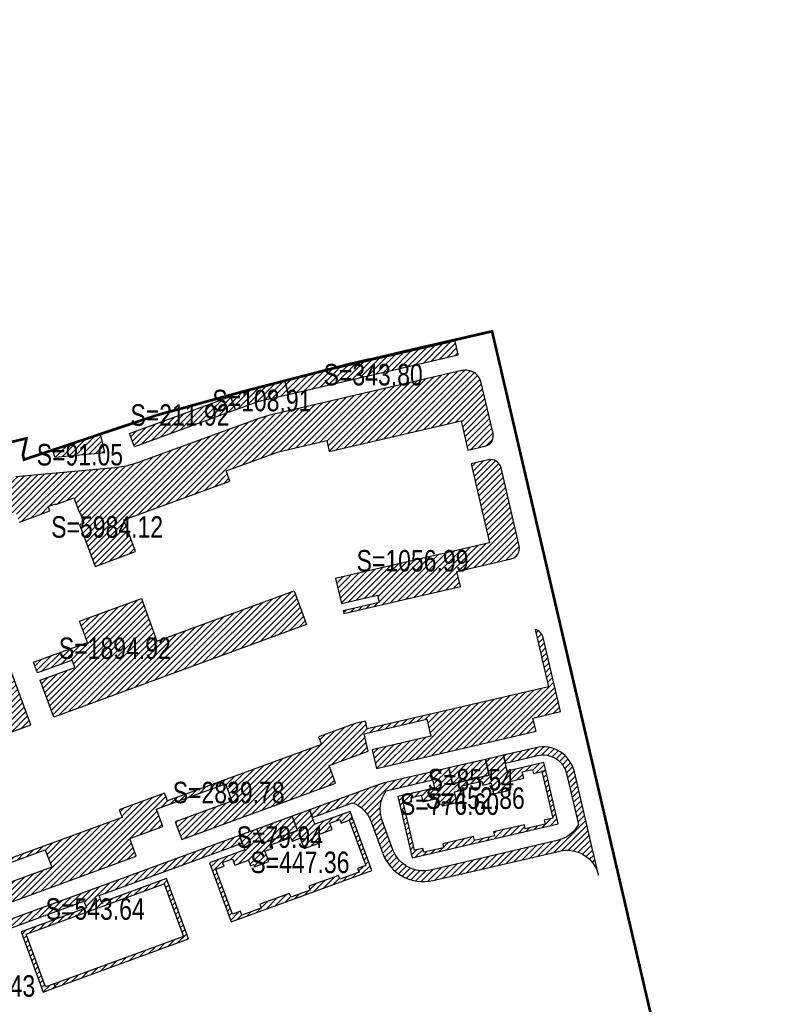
# Model space of a CAD drawing. Header units: millimetres. Extents: x 38389465 to 38395088, y 2473666 to 2480744.
# Tile 247 of 256: x 38394761 to 38395046, y 2478252 to 2478619. Entities that reach past the tile are written whole.
import ezdxf
from ezdxf.enums import TextEntityAlignment as Align

# ---------------------------------------------------------------- set-up
doc = ezdxf.new("R2010")
doc.units = ezdxf.units.MM
doc.header["$LTSCALE"] = 2
doc.linetypes.add('CENTER2', pattern=[1.125, 0.75, -0.125, 0.125, -0.125])
for name, color, linetype in [('MJZJ', 7, 'CONTINUOUS'), ('w-用地红线', 1, 'CONTINUOUS'), ('路面铺装', 143, 'CENTER2')]:
    doc.layers.add(name, color=color, linetype=linetype)
doc.styles.add('中等线体', font='txt', dxfattribs={"width": 0.8})
pattern_1 = [(45, (0, 0), (-1.1313708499, 1.1313708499), [])]

msp = doc.modelspace()

# ---------------------------------------------------------------- hatches: boundary and pattern name
at = {"layer": 'MJZJ', "linetype": 'ByBlock'}
h = msp.add_hatch(dxfattribs=at)
h.set_pattern_fill('411B', color=1, scale=2, style=0)
h.set_pattern_definition(pattern_1)
edge = h.paths.add_edge_path()
edge.add_line((38394927.738, 2478458.814), (38394934.069, 2478460.284))
edge.add_arc((38394933.164, 2478464.181), 4, 283.07561, 373.07561)
edge.add_line((38394937.061, 2478465.086), (38394932.672, 2478483.983))
edge.add_arc((38394926.827, 2478482.625), 6, 13.07561, 103.07561)
edge.add_line((38394925.47, 2478488.47), (38394853.499, 2478471.754))
edge.add_line((38394853.499, 2478471.754), (38394849.968, 2478470.703))
edge.add_line((38394849.968, 2478470.703), (38394805.388, 2478454.373))
edge.add_arc((38394793.044, 2478488.072), 35.889, 275.21442, 290.11747, ccw=False)
edge.add_line((38394796.306, 2478452.332), (38394759.441, 2478448.937))
edge.add_arc((38394760.542, 2478436.988), 12, 95.26157, 110.11747)
edge.add_line((38394756.414, 2478448.256), (38394708.523, 2478430.713))
edge.add_arc((38394709.899, 2478426.957), 4, 110.11747, 200.11747)
edge.add_line((38394706.143, 2478425.582), (38394727.433, 2478367.458))
edge.add_line((38394727.433, 2478367.458), (38394707.243, 2478360.063))
edge.add_arc((38394708.619, 2478356.307), 4, 110.11747, 200.11684)
edge.add_arc((39221712.049, 2781272.308), 880738.227, 200.116844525, 200.118100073)
edge.add_line((38394711.501, 2478336.808), (38394765.081, 2478356.541))
edge.add_line((38394765.081, 2478356.541), (38394757.651, 2478376.823))
edge.add_line((38394757.651, 2478376.823), (38394738.12, 2478369.669))
edge.add_line((38394738.12, 2478369.669), (38394725.101, 2478405.211))
edge.add_line((38394725.101, 2478405.211), (38394726.792, 2478405.831))
edge.add_line((38394726.792, 2478405.831), (38394722.957, 2478416.3))
edge.add_line((38394722.957, 2478416.3), (38394725.458, 2478421.687))
edge.add_line((38394725.458, 2478421.687), (38394731.841, 2478424.027))
edge.add_line((38394731.841, 2478424.027), (38394731.222, 2478425.716))
edge.add_line((38394731.222, 2478425.716), (38394759.392, 2478436.034))
edge.add_line((38394759.392, 2478436.034), (38394760.837, 2478432.091))
edge.add_line((38394760.837, 2478432.091), (38394772.104, 2478436.22))
edge.add_line((38394772.104, 2478436.22), (38394771.485, 2478437.91))
edge.add_line((38394771.485, 2478437.91), (38394774.255, 2478438.924))
edge.add_line((38394774.255, 2478438.924), (38394774.358, 2478438.643))
edge.add_line((38394774.358, 2478438.643), (38394781.072, 2478441.102))
edge.add_line((38394781.072, 2478441.102), (38394783.136, 2478435.468))
edge.add_line((38394783.136, 2478435.468), (38394783.417, 2478435.571))
edge.add_line((38394783.417, 2478435.571), (38394784.827, 2478431.721))
edge.add_line((38394784.827, 2478431.721), (38394783.201, 2478431.124))
edge.add_line((38394783.201, 2478431.124), (38394789.033, 2478415.583))
edge.add_line((38394789.033, 2478415.583), (38394804.058, 2478421.087))
edge.add_line((38394804.058, 2478421.087), (38394799.725, 2478432.916))
edge.add_line((38394799.725, 2478432.916), (38394839.163, 2478447.362))
edge.add_line((38394839.163, 2478447.362), (38394837.787, 2478451.118))
edge.add_line((38394837.787, 2478451.118), (38394857.288, 2478458.261))
edge.add_line((38394857.288, 2478458.261), (38394875.161, 2478462.412))
edge.add_line((38394875.161, 2478462.412), (38394876.111, 2478458.321))
edge.add_line((38394876.111, 2478458.321), (38394925.204, 2478469.724))
edge.add_line((38394925.204, 2478469.724), (38394927.738, 2478458.814))
h = msp.add_hatch(dxfattribs=at)
h.set_pattern_fill('411B', color=256, scale=2, style=0)
h.set_pattern_definition(pattern_1)
h.paths.add_polyline_path([(38394924.109, 2478494.319), (38394922.912, 2478499.471), (38394859.598, 2478484.76), (38394860.795, 2478479.608)])
h = msp.add_hatch(dxfattribs=at)
h.set_pattern_fill('411B', color=256, scale=2, style=0)
h.set_pattern_definition(pattern_1)
h.paths.add_polyline_path([(38394860.795, 2478479.608), (38394859.598, 2478484.76), (38394839.168, 2478479.332), (38394841.169, 2478473.87), (38394848.935, 2478476.714), (38394851.054, 2478477.346)])
h = msp.add_hatch(dxfattribs=at)
h.set_pattern_fill('411B', color=256, scale=2, style=0)
h.set_pattern_definition(pattern_1)
h.paths.add_polyline_path([(38394801.789, 2478465.081), (38394839.348, 2478478.838), (38394841.17, 2478473.864), (38394803.611, 2478460.106)])
h = msp.add_hatch(dxfattribs=at)
h.set_pattern_fill('411B', color=256, scale=2, style=0)
h.set_pattern_definition(pattern_1)
h.paths.add_polyline_path([(38394792.626, 2478458.019), (38394791.048, 2478464.882), (38394773.148, 2478458.887), (38394774.017, 2478456.293)])
h = msp.add_hatch(dxfattribs=at)
h.set_pattern_fill('411B', color=1, scale=2, style=0)
h.set_pattern_definition(pattern_1)
edge = h.paths.add_edge_path()
edge.add_line((38394928.915, 2478453.749), (38394935.747, 2478424.332))
edge.add_line((38394935.747, 2478424.332), (38394878.472, 2478411.029))
edge.add_line((38394878.472, 2478411.029), (38394880.621, 2478401.773))
edge.add_line((38394880.621, 2478401.773), (38394894.063, 2478404.895))
edge.add_line((38394894.063, 2478404.895), (38394894.696, 2478402.172))
edge.add_line((38394894.696, 2478402.172), (38394881.254, 2478399.048))
edge.add_line((38394881.254, 2478399.048), (38394881.503, 2478397.977))
edge.add_line((38394881.503, 2478397.977), (38394924.947, 2478408.067))
edge.add_line((38394924.947, 2478408.067), (38394923.635, 2478413.716))
edge.add_line((38394923.635, 2478413.716), (38394943.798, 2478418.399))
edge.add_arc((38394942.893, 2478422.296), 4, 283.07561, 373.07561)
edge.add_line((38394946.789, 2478423.201), (38394940.047, 2478452.228))
edge.add_arc((38394936.151, 2478451.323), 4, 13.07561, 103.07561)
edge.add_line((38394935.246, 2478455.219), (38394928.915, 2478453.749))
h = msp.add_hatch(dxfattribs=at)
h.set_pattern_fill('411B', color=1, scale=2, style=0)
h.set_pattern_definition(pattern_1)
h.paths.add_polyline_path([(38394766.102, 2478379.919), (38394786.102, 2478387.246), (38394783.213, 2478395.134), (38394806.219, 2478403.559), (38394811.997, 2478387.784), (38394863.078, 2478406.494), (38394867.687, 2478393.912), (38394773.6, 2478359.449), (38394768.544, 2478373.253), (38394781.41, 2478377.964), (38394780.448, 2478380.592), (38394767.582, 2478375.879)])
h = msp.add_hatch(dxfattribs=at)
h.set_pattern_fill('411B', color=256, scale=2, style=0)
h.set_pattern_definition(pattern_1)
edge = h.paths.add_edge_path()
edge.add_line((38394741.717, 2478301.124), (38394734.048, 2478322.063))
edge.add_line((38394734.048, 2478322.063), (38394732.639, 2478321.547))
edge.add_line((38394732.639, 2478321.547), (38394740.825, 2478299.199))
edge.add_line((38394740.825, 2478299.199), (38394770.45, 2478310.051))
edge.add_line((38394770.45, 2478310.051), (38394772.823, 2478303.572))
edge.add_line((38394772.823, 2478303.572), (38394744.607, 2478293.237))
edge.add_line((38394744.607, 2478293.237), (38394746.357, 2478288.458))
edge.add_arc((38394724.778, 2478267.175), 30.309, 40.69335, 44.60625, ccw=False)
edge.add_line((38394747.759, 2478286.936), (38394804.292, 2478307.644))
edge.add_line((38394804.292, 2478307.644), (38394801.885, 2478314.217))
edge.add_line((38394801.885, 2478314.217), (38394814.229, 2478318.738))
edge.add_line((38394814.229, 2478318.738), (38394811.856, 2478325.217))
edge.add_line((38394811.856, 2478325.217), (38394815.006, 2478326.37))
edge.add_line((38394815.006, 2478326.37), (38394837.494, 2478334.608))
edge.add_line((38394837.494, 2478334.608), (38394839.867, 2478328.13))
edge.add_line((38394839.867, 2478328.13), (38394818.791, 2478320.41))
edge.add_line((38394818.791, 2478320.41), (38394821.198, 2478313.837))
edge.add_line((38394821.198, 2478313.837), (38394878.473, 2478334.816))
edge.add_line((38394878.473, 2478334.816), (38394876.065, 2478341.389))
edge.add_line((38394876.065, 2478341.389), (38394890.631, 2478346.724))
edge.add_line((38394890.631, 2478346.724), (38394889.118, 2478353.24))
edge.add_line((38394889.118, 2478353.24), (38394912.448, 2478358.659))
edge.add_line((38394912.448, 2478358.659), (38394913.918, 2478352.327))
edge.add_line((38394913.918, 2478352.327), (38394892.051, 2478347.243))
edge.add_line((38394892.051, 2478347.243), (38394893.655, 2478340.335))
edge.add_line((38394893.655, 2478340.335), (38394953.053, 2478354.222))
edge.add_line((38394953.053, 2478354.222), (38394951.921, 2478359.1))
edge.add_line((38394951.921, 2478359.1), (38394962.152, 2478361.476))
edge.add_line((38394962.152, 2478361.476), (38394955.749, 2478389.041))
edge.add_arc((38394951.853, 2478388.136), 4, 13.07561, 77.96766)
edge.add_line((38394952.687, 2478392.048), (38394957.646, 2478370.695))
edge.add_line((38394957.646, 2478370.695), (38394890.24, 2478355.04))
edge.add_line((38394890.24, 2478355.04), (38394889.561, 2478357.963))
edge.add_line((38394889.561, 2478357.963), (38394885.754, 2478357.078))
edge.add_line((38394885.754, 2478357.078), (38394872.144, 2478352.094))
edge.add_line((38394872.144, 2478352.094), (38394873.176, 2478349.276))
edge.add_line((38394873.176, 2478349.276), (38394815.898, 2478328.296))
edge.add_line((38394815.898, 2478328.296), (38394814.866, 2478331.113))
edge.add_line((38394814.866, 2478331.113), (38394797.964, 2478324.922))
edge.add_line((38394797.964, 2478324.922), (38394798.996, 2478322.105))
edge.add_line((38394798.996, 2478322.105), (38394741.961, 2478301.213))
edge.add_line((38394741.961, 2478301.213), (38394741.717, 2478301.124))
h = msp.add_hatch(dxfattribs=at)
h.set_pattern_fill('411B', color=256, scale=2, style=0)
h.set_pattern_definition(pattern_1)
edge = h.paths.add_edge_path()
edge.add_line((38394914.57, 2478336.052), (38394913.891, 2478338.974))
edge.add_line((38394913.891, 2478338.974), (38394896.511, 2478334.937))
edge.add_arc((38394899.226, 2478323.249), 12, 103.07562, 110.11747)
edge.add_line((38394895.099, 2478334.516), (38394868.821, 2478324.891))
edge.add_line((38394868.821, 2478324.891), (38394869.853, 2478322.073))
edge.add_line((38394869.853, 2478322.073), (38394884.797, 2478327.547))
edge.add_arc((38394880.438, 2478316.367), 12, 20.11747, 68.69757, ccw=False)
edge.add_line((38394891.706, 2478320.494), (38394896.031, 2478308.687))
edge.add_arc((38394911.054, 2478314.19), 16, 200.11747, 283.07537)
edge.add_line((38394914.674, 2478298.605), (38394961.888, 2478309.571))
edge.add_arc((38394964.603, 2478297.882), 12, 13.07561, 103.07537, ccw=False)
edge.add_line((38394976.292, 2478300.597), (38394967.356, 2478339.072))
edge.add_arc((38394955.667, 2478336.357), 12, 13.07561, 103.07561)
edge.add_line((38394952.952, 2478348.046), (38394940.994, 2478345.269))
edge.add_line((38394940.994, 2478345.269), (38394941.673, 2478342.347))
edge.add_line((38394941.673, 2478342.347), (38394953.63, 2478345.124))
edge.add_arc((38394955.666, 2478336.357), 9, 13.02817, 103.07561, ccw=False)
edge.add_line((38394964.435, 2478338.386), (38394968.83, 2478319.46))
edge.add_arc((38394958.268, 2478325.156), 12, 283.07492, 331.66241, ccw=False)
edge.add_line((38394960.983, 2478313.467), (38394913.769, 2478302.501))
edge.add_arc((38394911.054, 2478314.19), 12, 200.11747, 283.07537, ccw=False)
edge.add_line((38394899.787, 2478310.063), (38394895.801, 2478320.943))
edge.add_arc((38394907.069, 2478325.07), 12, 144.48524, 200.11747, ccw=False)
edge.add_line((38394897.302, 2478332.041), (38394914.57, 2478336.052))
h = msp.add_hatch(dxfattribs=at)
h.set_pattern_fill('411B', color=256, scale=2, style=0)
h.set_pattern_definition(pattern_1)
h.paths.add_polyline_path([(38394955.205, 2478339.228), (38394959.255, 2478321.792), (38394956.138, 2478321.068), (38394956.477, 2478319.607), (38394949.074, 2478317.888), (38394948.735, 2478319.349), (38394937.241, 2478316.679), (38394937.558, 2478315.213), (38394930.177, 2478313.499), (38394929.838, 2478314.96), (38394918.344, 2478312.29), (38394918.683, 2478310.829), (38394911.28, 2478309.11), (38394910.941, 2478310.571), (38394907.824, 2478309.847), (38394903.774, 2478327.283), (38394906.891, 2478328.007), (38394906.552, 2478329.468), (38394910.351, 2478330.35), (38394910.916, 2478327.915), (38394916.176, 2478329.137), (38394916.697, 2478326.896), (38394917.963, 2478327.19), (38394918.144, 2478326.411), (38394923.599, 2478327.678), (38394922.671, 2478331.672), (38394925.788, 2478332.396), (38394925.449, 2478333.857), (38394932.852, 2478335.576), (38394933.191, 2478334.115), (38394936.308, 2478334.839), (38394937.236, 2478330.845), (38394942.691, 2478332.112), (38394942.51, 2478332.891), (38394943.776, 2478333.186), (38394943.256, 2478335.426), (38394948.516, 2478336.648), (38394947.95, 2478339.083), (38394951.749, 2478339.965), (38394952.088, 2478338.504), (38394955.205, 2478339.228), (38394956.667, 2478339.568), (38394955.989, 2478342.487), (38394942.374, 2478339.325), (38394940.994, 2478345.269), (38394934.273, 2478343.708), (38394935.653, 2478337.767), (38394921.992, 2478334.594), (38394920.613, 2478340.535), (38394913.891, 2478338.974), (38394915.272, 2478333.03), (38394901.636, 2478329.863), (38394906.93, 2478307.07), (38394961.283, 2478319.694), (38394956.667, 2478339.568)])
h = msp.add_hatch(dxfattribs=at)
h.set_pattern_fill('411B', color=256, scale=2, style=0)
h.set_pattern_definition(pattern_1)
h.paths.add_polyline_path([(38394921.992, 2478334.594), (38394935.653, 2478337.767), (38394934.273, 2478343.708), (38394920.613, 2478340.535)])
h = msp.add_hatch(dxfattribs=at)
h.set_pattern_fill('411B', color=256, scale=2, style=0)
h.set_pattern_definition(pattern_1)
h.paths.add_polyline_path([(38394883.529, 2478321.012), (38394889.685, 2478304.204), (38394886.681, 2478303.104), (38394887.196, 2478301.695), (38394880.06, 2478299.081), (38394879.544, 2478300.49), (38394868.464, 2478296.431), (38394868.959, 2478295.015), (38394861.844, 2478292.409), (38394861.328, 2478293.817), (38394850.248, 2478289.759), (38394850.764, 2478288.35), (38394843.627, 2478285.736), (38394843.111, 2478287.145), (38394840.107, 2478286.044), (38394833.95, 2478302.852), (38394836.955, 2478303.953), (38394836.439, 2478305.361), (38394840.101, 2478306.702), (38394840.961, 2478304.355), (38394846.031, 2478306.212), (38394846.822, 2478304.053), (38394848.043, 2478304.5), (38394848.318, 2478303.748), (38394853.577, 2478305.675), (38394852.166, 2478309.524), (38394855.171, 2478310.625), (38394854.655, 2478312.034), (38394861.792, 2478314.648), (38394862.308, 2478313.239), (38394865.312, 2478314.34), (38394866.722, 2478310.49), (38394871.981, 2478312.416), (38394871.706, 2478313.167), (38394872.926, 2478313.614), (38394872.135, 2478315.774), (38394877.206, 2478317.631), (38394876.346, 2478319.979), (38394880.008, 2478321.32), (38394880.524, 2478319.912), (38394883.529, 2478321.012), (38394884.938, 2478321.529), (38394883.907, 2478324.343), (38394870.783, 2478319.536), (38394868.821, 2478324.891), (38394862.342, 2478322.518), (38394864.303, 2478317.165), (38394851.135, 2478312.341), (38394849.174, 2478317.694), (38394842.695, 2478315.321), (38394844.656, 2478309.966), (38394831.512, 2478305.151), (38394839.56, 2478283.178), (38394891.956, 2478302.371), (38394884.938, 2478321.529)])
h = msp.add_hatch(dxfattribs=at)
h.set_pattern_fill('411B', color=256, scale=2, style=0)
h.set_pattern_definition(pattern_1)
h.paths.add_polyline_path([(38394851.135, 2478312.341), (38394864.303, 2478317.165), (38394862.342, 2478322.517), (38394849.174, 2478317.694)])
h = msp.add_hatch(dxfattribs=at)
h.set_pattern_fill('411B', color=256, scale=2, style=0)
h.set_pattern_definition(pattern_1)
edge = h.paths.add_edge_path()
edge.add_line((38394752.365, 2478279.035), (38394784.852, 2478290.938))
edge.add_line((38394784.852, 2478290.938), (38394785.782, 2478288.4))
edge.add_line((38394785.782, 2478288.4), (38394761.463, 2478279.492))
edge.add_line((38394761.463, 2478279.492), (38394769.683, 2478257.051))
edge.add_line((38394769.683, 2478257.051), (38394774.283, 2478258.736))
edge.add_line((38394774.283, 2478258.736), (38394773.766, 2478260.147))
edge.add_line((38394773.766, 2478260.147), (38394770.574, 2478258.978))
edge.add_line((38394770.574, 2478258.978), (38394763.385, 2478278.603))
edge.add_line((38394763.385, 2478278.603), (38394814.654, 2478297.382))
edge.add_line((38394814.654, 2478297.382), (38394821.843, 2478277.757))
edge.add_line((38394821.843, 2478277.757), (38394773.766, 2478260.147))
edge.add_line((38394773.766, 2478260.147), (38394774.283, 2478258.736))
edge.add_line((38394774.283, 2478258.736), (38394823.769, 2478276.862))
edge.add_line((38394823.769, 2478276.862), (38394815.549, 2478299.304))
edge.add_line((38394815.549, 2478299.304), (38394791.416, 2478290.464))
edge.add_line((38394791.416, 2478290.464), (38394790.487, 2478292.999))
edge.add_line((38394790.487, 2478292.999), (38394843.727, 2478312.504))
edge.add_line((38394843.727, 2478312.504), (38394842.695, 2478315.321))
edge.add_line((38394842.695, 2478315.321), (38394753.559, 2478282.671))
edge.add_arc((38394756.654, 2478274.221), 9, 110.11712, 126.2918)
edge.add_arc((38394727.949, 2478270.096), 26, 20.10984, 25.95345, ccw=False)

# ---------------------------------------------------------------- linework, layer by layer
at = {"layer": 'w-用地红线', "linetype": 'CENTER2', "ltscale": 10, "const_width": 1, "flags": 128}
msp.add_lwpolyline([(38394644.466, 2478419.976), (38394644.46, 2478419.987), (38394640.66, 2478426.298), (38394659.422, 2478433.594), (38394678.429, 2478440.222), (38394678.838, 2478440.357), (38394679.442, 2478440.555), (38394680.045, 2478440.752), (38394680.65, 2478440.949), (38394681.254, 2478441.145), (38394681.859, 2478441.341), (38394682.464, 2478441.536), (38394683.07, 2478441.73), (38394683.676, 2478441.924), (38394684.282, 2478442.117), (38394684.874, 2478442.305), (38394685.482, 2478442.497), (38394686.089, 2478442.689), (38394686.697, 2478442.88), (38394687.305, 2478443.071), (38394687.914, 2478443.261), (38394688.523, 2478443.45), (38394689.132, 2478443.639), (38394689.742, 2478443.827), (38394690.352, 2478444.015), (38394690.962, 2478444.203), (38394691.573, 2478444.39), (38394692.184, 2478444.576), (38394692.796, 2478444.762), (38394693.407, 2478444.947), (38394694.02, 2478445.132), (38394694.632, 2478445.316), (38394695.245, 2478445.5), (38394695.858, 2478445.683), (38394696.472, 2478445.866), (38394697.085, 2478446.049), (38394697.7, 2478446.23), (38394698.314, 2478446.412), (38394698.929, 2478446.593), (38394699.544, 2478446.773), (38394700.16, 2478446.953), (38394700.776, 2478447.132), (38394701.392, 2478447.311), (38394702.008, 2478447.49), (38394702.625, 2478447.668), (38394703.242, 2478447.846), (38394703.464, 2478447.91), (38394703.86, 2478448.023), (38394704.478, 2478448.2), (38394705.096, 2478448.376), (38394705.714, 2478448.552), (38394706.333, 2478448.727), (38394706.952, 2478448.902), (38394707.572, 2478449.077), (38394708.191, 2478449.251), (38394708.811, 2478449.424), (38394709.432, 2478449.598), (38394710.052, 2478449.771), (38394710.673, 2478449.943), (38394711.294, 2478450.115), (38394711.916, 2478450.287), (38394712.538, 2478450.458), (38394713.16, 2478450.629), (38394713.783, 2478450.799), (38394714.405, 2478450.969), (38394715.028, 2478451.139), (38394715.652, 2478451.308), (38394716.275, 2478451.477), (38394716.899, 2478451.645), (38394717.524, 2478451.813), (38394718.148, 2478451.981), (38394718.773, 2478452.148), (38394719.398, 2478452.315), (38394720.023, 2478452.482), (38394720.649, 2478452.648), (38394721.275, 2478452.814), (38394721.901, 2478452.98), (38394722.528, 2478453.145), (38394723.155, 2478453.31), (38394723.782, 2478453.475), (38394724.409, 2478453.639), (38394725.037, 2478453.803), (38394725.665, 2478453.966), (38394726.293, 2478454.129), (38394726.922, 2478454.292), (38394727.55, 2478454.455), (38394728.179, 2478454.617), (38394728.809, 2478454.779), (38394729.438, 2478454.941), (38394730.068, 2478455.102), (38394730.698, 2478455.263), (38394731.329, 2478455.424), (38394731.959, 2478455.584), (38394732.59, 2478455.744), (38394733.221, 2478455.904), (38394733.853, 2478456.064), (38394734.484, 2478456.223), (38394735.116, 2478456.382), (38394735.749, 2478456.541), (38394737.014, 2478456.858), (38394737.647, 2478457.016), (38394738.914, 2478457.331), (38394739.547, 2478457.488), (38394740.816, 2478457.802), (38394741.45, 2478457.958), (38394742.72, 2478458.271), (38394743.355, 2478458.427), (38394744.626, 2478458.737), (38394745.262, 2478458.893), (38394746.535, 2478459.202), (38394747.809, 2478459.511), (38394749.083, 2478459.819), (38394750.359, 2478460.127), (38394751.635, 2478460.433), (38394752.913, 2478460.739), (38394754.191, 2478461.044), (38394755.47, 2478461.349), (38394756.75, 2478461.653), (38394758.031, 2478461.956), (38394759.313, 2478462.259), (38394760.596, 2478462.562), (38394761.88, 2478462.863), (38394763.164, 2478463.165), (38394763.446, 2478463.231), (38394762.131, 2478457.122), (38394762.35, 2478456.148), (38394762.533, 2478455.332), (38394811.892, 2478471.863), (38394834.618, 2478478.092), (38394836.265, 2478478.543), (38394844.957, 2478480.925), (38394844.973, 2478480.929), (38394874.954, 2478488.659), (38394883.894, 2478490.964), (38394887.065, 2478491.693), (38394890.544, 2478492.493), (38394892.154, 2478492.762), (38394899.712, 2478494.565), (38394903.964, 2478495.58), (38394936.702, 2478503.108), (38394938.01, 2478497.475), (38394938.978, 2478493.307), (38394939.503, 2478491.048), (38394940.098, 2478488.487), (38394941.181, 2478483.824), (38394942.209, 2478479.399), (38394967.537, 2478370.344), (38394969.85, 2478360.387), (38394970.518, 2478357.513), (38394970.754, 2478356.496), (38394970.874, 2478355.98), (38394983.501, 2478301.615), (38394985.154, 2478294.496), (38394986.697, 2478287.854), (38395007.182, 2478199.652), (38395011.855, 2478179.535), (38395012.625, 2478176.22), (38395013.144, 2478173.982), (38395025.985, 2478118.698), (38395029.209, 2478104.816), (38395029.769, 2478102.404), (38395037.14, 2478070.67), (38395042.302, 2478048.443), (38395044.666, 2478038.264), (38395045.668, 2478029.072), (38395024.692, 2478008.46), (38394916.586, 2477902.228), (38394907.77, 2477893.565), (38394899.137, 2477885.082), (38394871.061, 2477857.492), (38394864.172, 2477865.181), (38394854.743, 2477875.706), (38394840.781, 2477891.969), (38394838.813, 2477894.261), (38394837.06, 2477896.392), (38394823.277, 2477913.146), (38394819.131, 2477918.296), (38394720.041, 2478041.379), (38394714.791, 2478047.899), (38394707.038, 2478057.53), (38394654.519, 2478122.766), (38394641.198, 2478139.312), (38394608.203, 2478180.296), (38394510.557, 2478301.585), (38394509.417, 2478303), (38394501.545, 2478316.991), (38394498.847, 2478332.724), (38394498.947, 2478333.234), (38394500.47, 2478340.988), (38394502.578, 2478351.717), (38394504.853, 2478355.071), (38394506.959, 2478358.177), (38394513.244, 2478367.444), (38394529.35, 2478377.81), (38394586.96, 2478399.589), (38394644.463, 2478419.981)], close=True, dxfattribs=at)
at = {"layer": '路面铺装', "color": 2, "linetype": 'ByBlock', "flags": 128}
for points in [[(38394704.863, 2478354.931, 0.0000055), (38394711.501, 2478336.808), (38394765.081, 2478356.541), (38394757.651, 2478376.823)], [(38394760.837, 2478432.091), (38394772.104, 2478436.22), (38394771.485, 2478437.91), (38394774.255, 2478438.924), (38394774.358, 2478438.643), (38394781.072, 2478441.102), (38394783.136, 2478435.468), (38394783.417, 2478435.571), (38394784.827, 2478431.721), (38394783.201, 2478431.124), (38394789.033, 2478415.583), (38394804.058, 2478421.087), (38394799.725, 2478432.916), (38394839.163, 2478447.362), (38394837.787, 2478451.118), (38394857.288, 2478458.261), (38394875.161, 2478462.412), (38394876.111, 2478458.321), (38394925.204, 2478469.724), (38394927.738, 2478458.814), (38394934.069, 2478460.284, 0.4142136), (38394937.061, 2478465.086), (38394932.672, 2478483.983, 0.4142136), (38394925.47, 2478488.47), (38394853.499, 2478471.754), (38394849.968, 2478470.703), (38394805.388, 2478454.373, -0.0651186), (38394796.306, 2478452.332), (38394759.441, 2478448.937, 0.064912)]]:
    msp.add_lwpolyline(points, format="xyb", dxfattribs=at)
at = {"layer": '路面铺装', "linetype": 'ByBlock', "flags": 128}
for points in [[(38394924.109, 2478494.319), (38394922.912, 2478499.471), (38394859.598, 2478484.76), (38394860.795, 2478479.608)], [(38394860.795, 2478479.608), (38394859.598, 2478484.76), (38394839.168, 2478479.332), (38394841.169, 2478473.87), (38394848.935, 2478476.714), (38394851.054, 2478477.346)], [(38394801.789, 2478465.081), (38394839.348, 2478478.838), (38394841.17, 2478473.864), (38394803.611, 2478460.106)], [(38394792.626, 2478458.019), (38394791.048, 2478464.882), (38394773.148, 2478458.887), (38394774.017, 2478456.293)], [(38394955.205, 2478339.228), (38394959.255, 2478321.792), (38394956.138, 2478321.068), (38394956.477, 2478319.607), (38394949.074, 2478317.888), (38394948.735, 2478319.349), (38394937.241, 2478316.679), (38394937.558, 2478315.213), (38394930.177, 2478313.499), (38394929.838, 2478314.96), (38394918.344, 2478312.29), (38394918.683, 2478310.829), (38394911.28, 2478309.11), (38394910.941, 2478310.571), (38394907.824, 2478309.847), (38394903.774, 2478327.283), (38394906.891, 2478328.007), (38394906.552, 2478329.468), (38394910.351, 2478330.35), (38394910.916, 2478327.915), (38394916.176, 2478329.137), (38394916.697, 2478326.896), (38394917.963, 2478327.19), (38394918.144, 2478326.411), (38394923.599, 2478327.678), (38394922.671, 2478331.672), (38394925.788, 2478332.396), (38394925.449, 2478333.857), (38394932.852, 2478335.576), (38394933.191, 2478334.115), (38394936.308, 2478334.839), (38394937.236, 2478330.845), (38394942.691, 2478332.112), (38394942.51, 2478332.891), (38394943.776, 2478333.186), (38394943.256, 2478335.426), (38394948.516, 2478336.648), (38394947.95, 2478339.083), (38394951.749, 2478339.965), (38394952.088, 2478338.504), (38394955.205, 2478339.228), (38394956.667, 2478339.568), (38394955.989, 2478342.487), (38394942.374, 2478339.325), (38394940.994, 2478345.269), (38394934.273, 2478343.708), (38394935.653, 2478337.767), (38394921.992, 2478334.594), (38394920.613, 2478340.535), (38394913.891, 2478338.974), (38394915.272, 2478333.03), (38394901.636, 2478329.863), (38394906.93, 2478307.07), (38394961.283, 2478319.694), (38394956.667, 2478339.568)], [(38394921.992, 2478334.594), (38394935.653, 2478337.767), (38394934.273, 2478343.708), (38394920.613, 2478340.535)], [(38394883.529, 2478321.012), (38394889.685, 2478304.204), (38394886.681, 2478303.104), (38394887.196, 2478301.695), (38394880.06, 2478299.081), (38394879.544, 2478300.49), (38394868.464, 2478296.431), (38394868.959, 2478295.015), (38394861.844, 2478292.409), (38394861.328, 2478293.817), (38394850.248, 2478289.759), (38394850.764, 2478288.35), (38394843.627, 2478285.736), (38394843.111, 2478287.145), (38394840.107, 2478286.044), (38394833.95, 2478302.852), (38394836.955, 2478303.953), (38394836.439, 2478305.361), (38394840.101, 2478306.702), (38394840.961, 2478304.355), (38394846.031, 2478306.212), (38394846.822, 2478304.053), (38394848.043, 2478304.5), (38394848.318, 2478303.748), (38394853.577, 2478305.675), (38394852.166, 2478309.524), (38394855.171, 2478310.625), (38394854.655, 2478312.034), (38394861.792, 2478314.648), (38394862.308, 2478313.239), (38394865.312, 2478314.34), (38394866.722, 2478310.49), (38394871.981, 2478312.416), (38394871.706, 2478313.167), (38394872.926, 2478313.614), (38394872.135, 2478315.774), (38394877.206, 2478317.631), (38394876.346, 2478319.979), (38394880.008, 2478321.32), (38394880.524, 2478319.912), (38394883.529, 2478321.012), (38394884.938, 2478321.529), (38394883.907, 2478324.343), (38394870.783, 2478319.536), (38394868.821, 2478324.891), (38394862.342, 2478322.518), (38394864.303, 2478317.165), (38394851.135, 2478312.341), (38394849.174, 2478317.694), (38394842.695, 2478315.321), (38394844.656, 2478309.966), (38394831.512, 2478305.151), (38394839.56, 2478283.178), (38394891.956, 2478302.371), (38394884.938, 2478321.529)], [(38394851.135, 2478312.341), (38394864.303, 2478317.165), (38394862.342, 2478322.517), (38394849.174, 2478317.694)]]:
    msp.add_lwpolyline(points, close=True, dxfattribs=at)
at = {"layer": '路面铺装', "color": 2, "linetype": 'ByBlock', "flags": 128}
msp.add_lwpolyline([(38394928.915, 2478453.749), (38394935.747, 2478424.332), (38394878.472, 2478411.029), (38394880.621, 2478401.773), (38394894.063, 2478404.895), (38394894.696, 2478402.172), (38394881.254, 2478399.048), (38394881.503, 2478397.977), (38394924.947, 2478408.067), (38394923.635, 2478413.716), (38394943.798, 2478418.399, 0.4142136), (38394946.789, 2478423.201), (38394940.047, 2478452.228, 0.4142136), (38394935.246, 2478455.219)], format="xyb", close=True, dxfattribs=at)
msp.add_lwpolyline([(38394766.102, 2478379.919), (38394786.102, 2478387.246), (38394783.213, 2478395.134), (38394806.219, 2478403.559), (38394811.997, 2478387.784), (38394863.078, 2478406.494), (38394867.687, 2478393.912), (38394773.6, 2478359.449), (38394768.544, 2478373.253), (38394781.41, 2478377.964), (38394780.448, 2478380.592), (38394767.582, 2478375.879)], close=True, dxfattribs=at)
at = {"layer": '路面铺装', "linetype": 'ByBlock', "flags": 128}
msp.add_lwpolyline([(38394747.759, 2478286.936), (38394804.292, 2478307.644), (38394801.885, 2478314.217), (38394814.229, 2478318.738), (38394811.856, 2478325.217), (38394815.006, 2478326.37), (38394837.494, 2478334.608), (38394839.867, 2478328.13), (38394818.791, 2478320.41), (38394821.198, 2478313.837), (38394878.473, 2478334.816), (38394876.065, 2478341.389), (38394890.631, 2478346.724), (38394889.118, 2478353.24), (38394912.448, 2478358.659), (38394913.918, 2478352.327), (38394892.051, 2478347.243), (38394893.655, 2478340.335), (38394953.053, 2478354.222), (38394951.921, 2478359.1), (38394962.152, 2478361.476), (38394955.749, 2478389.041, 0.2909624), (38394952.687, 2478392.048), (38394957.646, 2478370.695), (38394890.24, 2478355.04), (38394889.561, 2478357.963), (38394885.754, 2478357.078), (38394872.144, 2478352.094), (38394873.176, 2478349.276), (38394815.898, 2478328.296), (38394814.866, 2478331.113), (38394797.964, 2478324.922), (38394798.996, 2478322.105), (38394741.961, 2478301.213)], format="xyb", dxfattribs=at)
for points in [[(38394914.57, 2478336.052), (38394913.891, 2478338.974), (38394896.511, 2478334.937, 0.0307356), (38394895.099, 2478334.516), (38394868.821, 2478324.891), (38394869.853, 2478322.073), (38394884.797, 2478327.547, -0.2152035), (38394891.706, 2478320.494), (38394896.031, 2478308.687, 0.378656), (38394914.674, 2478298.605), (38394961.888, 2478309.571, -0.4142123), (38394976.292, 2478300.597), (38394967.356, 2478339.072, 0.4142136), (38394952.952, 2478348.046), (38394940.994, 2478345.269), (38394941.673, 2478342.347), (38394953.63, 2478345.124, -0.4144561), (38394964.435, 2478338.386), (38394968.83, 2478319.46, -0.2152372), (38394960.983, 2478313.467), (38394913.769, 2478302.501, -0.378656), (38394899.787, 2478310.063), (38394895.801, 2478320.943, -0.2476243), (38394897.302, 2478332.041)], [(38394752.365, 2478279.035), (38394784.852, 2478290.938), (38394785.782, 2478288.4), (38394761.463, 2478279.492), (38394769.683, 2478257.051), (38394774.283, 2478258.736), (38394773.766, 2478260.147), (38394770.574, 2478258.978), (38394763.385, 2478278.603), (38394814.654, 2478297.382), (38394821.843, 2478277.757), (38394773.766, 2478260.147), (38394774.283, 2478258.736), (38394823.769, 2478276.862), (38394815.549, 2478299.304), (38394791.416, 2478290.464), (38394790.487, 2478292.999), (38394843.727, 2478312.504), (38394842.695, 2478315.321), (38394753.559, 2478282.671, 0.0706927), (38394751.328, 2478281.475, -0.0255031)]]:
    msp.add_lwpolyline(points, format="xyb", close=True, dxfattribs=at)
msp.add_lwpolyline([(38394740.825, 2478299.199), (38394770.45, 2478310.051), (38394772.823, 2478303.572), (38394744.607, 2478293.237)], dxfattribs=at)

# ---------------------------------------------------------------- texts
at = {"layer": 'MJZJ', "linetype": 'ByBlock', "style": '中等线体', "width": 0.8}
for s, p in [('S=343.80', (38394892.452, 2478486.964)), ('S=108.91', (38394851.054, 2478477.346)), ('S=211.92', (38394820.568, 2478471.96)), ('S=91.05', (38394783.321, 2478457.156)), ('S=85.54', (38394928.823, 2478336.18)), ('S=2839.78', (38394838.681, 2478331.369)), ('S=452.86', (38394930.429, 2478329.264)), ('S=776.60', (38394920.871, 2478327.044)), ('S=79.94', (38394857.719, 2478314.753)), ('S=447.36', (38394865.191, 2478305.368)), ('S=543.64', (38394789.02, 2478287.992)), ('S=135.43', (38394748.273, 2478259.327))]:
    msp.add_text(s, height=8, dxfattribs=at).set_placement(p, align=Align.MIDDLE)
at = {"layer": 'MJZJ', "color": 1, "linetype": 'ByBlock', "style": '中等线体', "width": 0.8}
for s, p in [('S=5984.12', (38394793.469, 2478430.26)), ('S=1056.99', (38394907.109, 2478417.68)), ('S=1894.92', (38394796.332, 2478385.099))]:
    msp.add_text(s, height=8, dxfattribs=at).set_placement(p, align=Align.MIDDLE)

doc.saveas('drawing.dxf')
